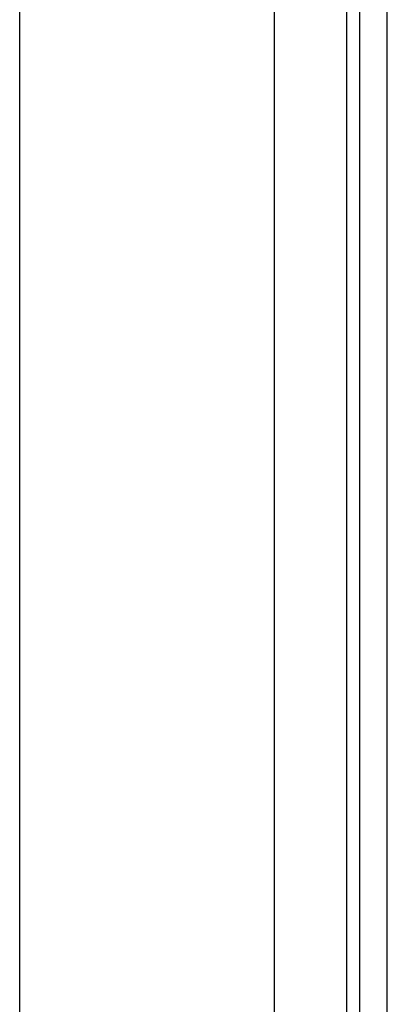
# Model space of a CAD drawing. Header units: inches. Extents: x 11 to 342, y 26 to 169.
# Tile 84 of 218: x 81.421 to 82.323, y 100.024 to 102.443. Entities that reach past the tile are written whole.
import ezdxf

# ---------------------------------------------------------------- set-up
doc = ezdxf.new("R2010")
doc.units = ezdxf.units.IN
doc.header["$MEASUREMENT"] = 0
doc.layers.add('Visible Edges(ANSI)', color=7, linetype='Continuous', lineweight=25)
doc.layers.add('Visible Tangent Edges(ANSI)', color=7, linetype='Continuous', lineweight=25)

msp = doc.modelspace()

# ---------------------------------------------------------------- linework, layer by layer
at = {"layer": 'Visible Edges(ANSI)'}
for p, q in [((82.2554, 116.8629), (82.2554, 80.2599)), ((82.3234, 80.2599), (82.3234, 116.8629)), ((81.4209, 98.8868), (81.4209, 116.2579)), ((82.0459, 116.2579), (82.0459, 98.7247))]:
    msp.add_line(p, q, dxfattribs=at)
at = {"layer": 'Visible Tangent Edges(ANSI)'}
msp.add_line((82.2244, 80.1429), (82.2244, 116.8629), dxfattribs=at)

doc.saveas('drawing.dxf')
